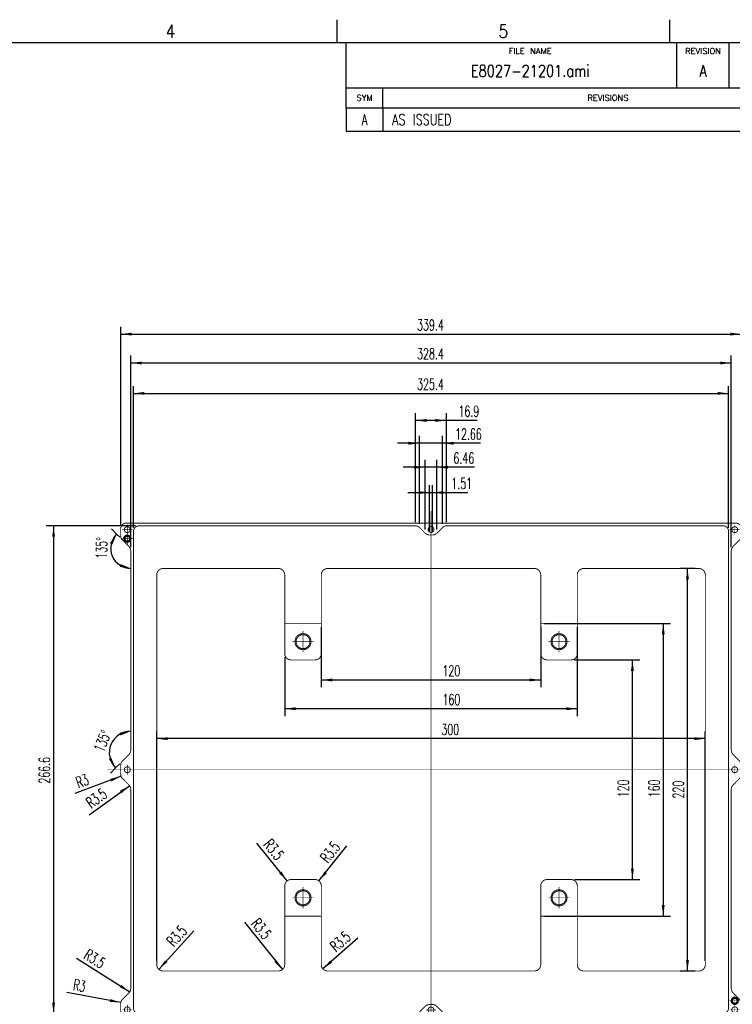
# Model space of a CAD drawing. Header units: millimetres. Extents: x -102 to 492, y -46 to 374.
# Tile 7 of 8: x 199 to 394, y 105 to 374. Entities that reach past the tile are written whole.
import ezdxf

# ---------------------------------------------------------------- set-up
doc = ezdxf.new("R2010")
doc.units = ezdxf.units.MM
doc.linetypes.add('DOT_CENTER', pattern=[14, 12, -1, 0, -1])
doc.layers.add('1', color=7, linetype='Continuous')
doc.styles.add('CONVERTER_11', font='txt.shx', dxfattribs={"width": 0.63})
doc.styles.add('CONVERTER_13', font='txt.shx', dxfattribs={"width": 0.9})
doc.styles.add('CONVERTER_14', font='txt.shx', dxfattribs={"width": 1.035})
doc.styles.add('CONVERTER_15', font='txt.shx', dxfattribs={"width": 0.675})
doc.styles.add('CONVERTER_16', font='txt.shx', dxfattribs={"width": 0.749})
doc.styles.add('CONVERTER_19', font='txt.shx', dxfattribs={"width": 0.81})
doc.dimstyles.new('ME10_DIM_21', dxfattribs={"dimtxt": 6, "dimasz": 6, "dimexe": 4, "dimexo": 2, "dimgap": 2, "dimtad": 1, "dimdsep": 46, "dimtxsty": 'CONVERTER_11', "dimsah": 1, "dimcen": 0.09, "dimclrd": 3, "dimclre": 3, "dimclrt": 3, "dimadec": 0, "dimazin": 0, "dimtfac": 1, "dimtdec": 4, "dimtix": 1, "dimtmove": 0, "dimatfit": 3, "dimfxl": 1, "dimtolj": 1, "dimtzin": 0, "dimarcsym": 0})
doc.dimstyles.new('ME10_DIM_24', dxfattribs={"dimtxt": 6, "dimasz": 6, "dimexe": 4, "dimexo": 2, "dimgap": 2, "dimtad": 1, "dimdsep": 46, "dimtxsty": 'CONVERTER_11', "dimsah": 1, "dimcen": 0.09, "dimclrd": 3, "dimclre": 3, "dimclrt": 3, "dimadec": 0, "dimazin": 0, "dimtfac": 1, "dimtdec": 4, "dimtix": 1, "dimtmove": 0, "dimatfit": 3, "dimfxl": 1, "dimtolj": 1, "dimtzin": 0, "dimarcsym": 0})
doc.dimstyles.new('ME10_DIM_25', dxfattribs={"dimtxt": 6, "dimasz": 6, "dimexe": 4, "dimexo": 2, "dimgap": 2, "dimtad": 1, "dimdsep": 46, "dimtxsty": 'CONVERTER_11', "dimsah": 1, "dimcen": 0.09, "dimclrd": 3, "dimclre": 3, "dimclrt": 3, "dimadec": 0, "dimazin": 0, "dimtfac": 1, "dimtdec": 4, "dimtix": 1, "dimtmove": 0, "dimatfit": 3, "dimfxl": 1, "dimtolj": 1, "dimtzin": 0, "dimarcsym": 0})
doc.dimstyles.new('ME10_DIM_26', dxfattribs={"dimtxt": 6, "dimasz": 6, "dimexe": 4, "dimexo": 2, "dimgap": 2, "dimtad": 1, "dimdsep": 46, "dimtxsty": 'CONVERTER_11', "dimsah": 1, "dimcen": 0.09, "dimclrd": 3, "dimclre": 3, "dimclrt": 3, "dimadec": 0, "dimazin": 0, "dimtfac": 1, "dimtdec": 4, "dimtix": 1, "dimtmove": 0, "dimatfit": 3, "dimfxl": 1, "dimtolj": 1, "dimtzin": 0, "dimarcsym": 0})
doc.dimstyles.new('ME10_DIM_27', dxfattribs={"dimtxt": 6, "dimasz": 6, "dimexe": 4, "dimexo": 2, "dimgap": 2, "dimtad": 1, "dimdsep": 46, "dimtxsty": 'CONVERTER_11', "dimsah": 1, "dimcen": 0.09, "dimclrd": 3, "dimclre": 3, "dimclrt": 3, "dimadec": 0, "dimazin": 0, "dimtfac": 1, "dimtdec": 4, "dimtix": 1, "dimtmove": 0, "dimatfit": 3, "dimfxl": 1, "dimtolj": 1, "dimtzin": 0, "dimarcsym": 0})
doc.dimstyles.new('ME10_DIM_28', dxfattribs={"dimtxt": 6, "dimasz": 6, "dimexe": 4, "dimexo": 2, "dimgap": 2, "dimtad": 1, "dimdsep": 46, "dimtxsty": 'CONVERTER_11', "dimsah": 1, "dimcen": 0.09, "dimclrd": 3, "dimclre": 3, "dimclrt": 3, "dimadec": 0, "dimazin": 0, "dimtfac": 1, "dimtdec": 4, "dimtix": 1, "dimtmove": 0, "dimatfit": 3, "dimfxl": 1, "dimtolj": 1, "dimtzin": 0, "dimarcsym": 0})
doc.dimstyles.new('ME10_DIM_29', dxfattribs={"dimtxt": 6, "dimasz": 6, "dimexe": 4, "dimexo": 2, "dimgap": 2, "dimtad": 1, "dimdsep": 46, "dimtxsty": 'CONVERTER_11', "dimsah": 1, "dimcen": 0.09, "dimclrd": 3, "dimclre": 3, "dimclrt": 3, "dimadec": 0, "dimazin": 0, "dimtfac": 1, "dimtdec": 4, "dimtix": 1, "dimtmove": 0, "dimatfit": 3, "dimfxl": 1, "dimtolj": 1, "dimtzin": 0, "dimarcsym": 0})
doc.dimstyles.new('ME10_DIM_36', dxfattribs={"dimtxt": 6, "dimasz": 6, "dimexe": 4, "dimexo": 2, "dimgap": 2, "dimtad": 1, "dimdsep": 46, "dimtxsty": 'CONVERTER_11', "dimsah": 1, "dimcen": 0.09, "dimclrd": 3, "dimclre": 3, "dimclrt": 3, "dimadec": 0, "dimazin": 0, "dimtfac": 1, "dimtdec": 4, "dimtix": 1, "dimtmove": 0, "dimatfit": 3, "dimfxl": 1, "dimtolj": 1, "dimtzin": 0, "dimarcsym": 0})
doc.dimstyles.new('ME10_DIM_37', dxfattribs={"dimtxt": 6, "dimasz": 6, "dimexe": 4, "dimexo": 2, "dimgap": 2, "dimtad": 1, "dimdsep": 46, "dimtxsty": 'CONVERTER_11', "dimsah": 1, "dimcen": 0.09, "dimclrd": 3, "dimclre": 3, "dimclrt": 3, "dimadec": 0, "dimazin": 0, "dimtfac": 1, "dimtdec": 4, "dimtix": 1, "dimtmove": 0, "dimatfit": 3, "dimfxl": 1, "dimtolj": 1, "dimtzin": 0, "dimarcsym": 0})
doc.dimstyles.new('ME10_DIM_38', dxfattribs={"dimtxt": 6, "dimasz": 6, "dimexe": 4, "dimexo": 2, "dimgap": 2, "dimtad": 1, "dimdsep": 46, "dimtxsty": 'CONVERTER_11', "dimsah": 1, "dimcen": 0.09, "dimclrd": 3, "dimclre": 3, "dimclrt": 3, "dimadec": 0, "dimazin": 0, "dimtfac": 1, "dimtdec": 4, "dimtix": 1, "dimtmove": 0, "dimatfit": 3, "dimfxl": 1, "dimtolj": 1, "dimtzin": 0, "dimarcsym": 0})
doc.dimstyles.new('ME10_DIM_39', dxfattribs={"dimtxt": 6, "dimasz": 6, "dimexe": 4, "dimexo": 2, "dimgap": 2, "dimtad": 1, "dimdsep": 46, "dimtxsty": 'CONVERTER_11', "dimsah": 1, "dimcen": 0.09, "dimclrd": 3, "dimclre": 3, "dimclrt": 3, "dimadec": 0, "dimazin": 0, "dimtfac": 1, "dimtdec": 4, "dimtix": 1, "dimtmove": 0, "dimatfit": 3, "dimfxl": 1, "dimtolj": 1, "dimtzin": 0, "dimarcsym": 0})
doc.dimstyles.new('ME10_DIM_40', dxfattribs={"dimtxt": 6, "dimasz": 6, "dimexe": 4, "dimexo": 2, "dimgap": 2, "dimtad": 1, "dimdsep": 46, "dimtxsty": 'CONVERTER_11', "dimsah": 1, "dimcen": 0.09, "dimclrd": 3, "dimclre": 3, "dimclrt": 3, "dimadec": 0, "dimazin": 0, "dimtfac": 1, "dimtdec": 4, "dimtix": 1, "dimtmove": 0, "dimatfit": 3, "dimfxl": 1, "dimtolj": 1, "dimtzin": 0, "dimarcsym": 0})
doc.dimstyles.new('ME10_DIM_41', dxfattribs={"dimtxt": 6, "dimasz": 6, "dimexe": 4, "dimexo": 2, "dimgap": 2, "dimtad": 1, "dimdsep": 46, "dimtxsty": 'CONVERTER_11', "dimsah": 1, "dimcen": 0.09, "dimclrd": 3, "dimclre": 3, "dimclrt": 3, "dimadec": 0, "dimazin": 0, "dimtfac": 1, "dimtdec": 4, "dimtix": 1, "dimtmove": 0, "dimatfit": 3, "dimfxl": 1, "dimtolj": 1, "dimtzin": 0, "dimarcsym": 0})
doc.dimstyles.new('ME10_DIM_42', dxfattribs={"dimtxt": 6, "dimasz": 6, "dimexe": 4, "dimexo": 2, "dimgap": 2, "dimtad": 1, "dimdsep": 46, "dimtxsty": 'CONVERTER_11', "dimsah": 1, "dimcen": 0.09, "dimclrd": 3, "dimclre": 3, "dimclrt": 3, "dimadec": 0, "dimazin": 0, "dimtfac": 1, "dimtdec": 4, "dimtix": 1, "dimtmove": 0, "dimatfit": 3, "dimfxl": 1, "dimtolj": 1, "dimtzin": 0, "dimarcsym": 0})
doc.dimstyles.new('ME10_DIM_43', dxfattribs={"dimtxt": 6, "dimasz": 6, "dimexe": 4, "dimexo": 2, "dimgap": 2, "dimtad": 1, "dimdsep": 46, "dimtxsty": 'CONVERTER_11', "dimsah": 1, "dimcen": 0.09, "dimclrd": 3, "dimclre": 3, "dimclrt": 3, "dimadec": 0, "dimazin": 0, "dimtfac": 1, "dimtdec": 4, "dimtix": 1, "dimtmove": 0, "dimatfit": 3, "dimfxl": 1, "dimtolj": 1, "dimtzin": 0, "dimarcsym": 0})
doc.dimstyles.new('ME10_DIM_44', dxfattribs={"dimtxt": 6, "dimasz": 6, "dimexe": 4, "dimexo": 2, "dimgap": 2, "dimtad": 1, "dimdsep": 46, "dimtxsty": 'CONVERTER_11', "dimsah": 1, "dimcen": 0.09, "dimclrd": 3, "dimclre": 3, "dimclrt": 3, "dimadec": 0, "dimazin": 0, "dimtfac": 1, "dimtdec": 4, "dimtix": 1, "dimtmove": 0, "dimatfit": 3, "dimfxl": 1, "dimtolj": 1, "dimtzin": 0, "dimarcsym": 0})

# ---------------------------------------------------------------- blocks, each defined once
blk = doc.blocks.new('E8027-21201_Stiffener_Inlay__3', base_point=(453.45, 203.75))
at = {"color": 7, "linetype": 'Continuous', "const_width": 0.5}
for points in [[(456.7, 473.6, 0.414214), (453.7, 470.6, 0.414214)], [(793.1, 470.6, 0.414214), (790.1, 473.6, 0.414214)], [(463.7, 472.1, 0.414214), (460.7, 469.1, 0.414214)], [(617.07, 471.22, 0.198912), (614.95, 472.1, 0.198912)], [(620.17, 468.13, 0.198912), (622.64, 467.1, 0.198912)], [(624.16, 467.1, 0.198912), (626.63, 468.13, 0.198912)], [(631.85, 472.1, 0.198912), (629.73, 471.22, 0.198912)], [(786.1, 469.1, 0.414214), (783.1, 472.1, 0.414214)], [(453.7, 466.55, 0.198912), (454.58, 464.43, 0.198912)], [(792.22, 464.43, 0.198912), (793.1, 466.55, 0.198912)], [(459.2, 458.36, 0.198912), (458.17, 460.83, 0.198912)], [(788.63, 460.83, 0.198912), (787.6, 458.36, 0.198912)], [(476.9, 448.8, 0.414214), (473.4, 445.3, 0.414214)], [(543.4, 445.3, 0.414214), (539.9, 448.8, 0.414214)], [(566.9, 448.8, 0.414214), (563.4, 445.3, 0.414214)], [(683.4, 445.3, 0.414214), (679.9, 448.8, 0.414214)], [(706.9, 448.8, 0.414214), (703.4, 445.3, 0.414214)], [(773.4, 445.3, 0.414214), (769.9, 448.8, 0.414214)], [(543.4, 402.3, 0.414214), (546.9, 398.8, 0.414214)], [(559.9, 398.8, 0.414214), (563.4, 402.3, 0.414214)], [(683.4, 402.3, 0.414214), (686.9, 398.8, 0.414214)], [(699.9, 398.8, 0.414214), (703.4, 402.3, 0.414214)], [(458.17, 347.07, 0.198912), (459.2, 349.54, 0.198912)], [(787.6, 349.54, 0.198912), (788.63, 347.07, 0.198912)], [(454.58, 343.47, 0.198912), (453.7, 341.35, 0.198912)], [(793.1, 341.35, 0.198912), (792.22, 343.47, 0.198912)], [(453.7, 336.25, 0.198912), (454.58, 334.13, 0.198912)], [(792.22, 334.13, 0.198912), (793.1, 336.25, 0.198912)], [(459.2, 328.06, 0.198912), (458.17, 330.53, 0.198912)], [(788.63, 330.53, 0.198912), (787.6, 328.06, 0.198912)], [(546.9, 278.8, 0.414214), (543.4, 275.3, 0.414214)], [(563.4, 275.3, 0.414214), (559.9, 278.8, 0.414214)], [(686.9, 278.8, 0.414214), (683.4, 275.3, 0.414214)], [(703.4, 275.3, 0.414214), (699.9, 278.8, 0.414214)], [(473.4, 232.3, 0.414214), (476.9, 228.8, 0.414214)], [(539.9, 228.8, 0.414214), (543.4, 232.3, 0.414214)], [(563.4, 232.3, 0.414214), (566.9, 228.8, 0.414214)], [(679.9, 228.8, 0.414214), (683.4, 232.3, 0.414214)], [(703.4, 232.3, 0.414214), (706.9, 228.8, 0.414214)], [(769.9, 228.8, 0.414214), (773.4, 232.3, 0.414214)], [(458.17, 216.77, 0.198912), (459.2, 219.24, 0.198912)], [(787.6, 219.24, 0.198912), (788.63, 216.77, 0.198912)], [(454.58, 213.17, 0.198912), (453.7, 211.05, 0.198912)], [(622.64, 210.5, 0.198912), (620.17, 209.47, 0.198912)], [(626.63, 209.47, 0.198912), (624.16, 210.5, 0.198912)], [(793.1, 211.05, 0.198912), (792.22, 213.17, 0.198912)], [(453.7, 207, 0.414214), (456.7, 204, 0.414214)], [(460.7, 208.5, 0.414214), (463.7, 205.5, 0.414214)], [(614.95, 205.5, 0.198912), (617.07, 206.38, 0.198912)], [(629.73, 206.38, 0.198912), (631.85, 205.5, 0.198912)], [(783.1, 205.5, 0.414214), (786.1, 208.5, 0.414214)], [(790.1, 204, 0.414214), (793.1, 207, 0.414214)]]:
    blk.add_lwpolyline(points, format="xyb", dxfattribs=at)
for points in [[(790.1, 473.6), (456.7, 473.6)], [(453.7, 470.6), (453.7, 466.55)], [(460.7, 469.1), (460.7, 208.5)], [(463.7, 472.1), (614.95, 472.1)], [(617.07, 471.22), (620.17, 468.13)], [(629.73, 471.22), (626.63, 468.13)], [(631.85, 472.1), (783.1, 472.1)], [(786.1, 208.5), (786.1, 469.1)], [(793.1, 470.6), (793.1, 466.55)], [(458.17, 460.83), (454.58, 464.43)], [(622.64, 467.1), (624.16, 467.1)], [(788.63, 460.83), (792.22, 464.43)], [(459.2, 349.54), (459.2, 458.36)], [(787.6, 349.54), (787.6, 458.36)], [(539.9, 448.8), (476.9, 448.8)], [(679.9, 448.8), (566.9, 448.8)], [(769.9, 448.8), (706.9, 448.8)], [(473.4, 445.3), (473.4, 232.3)], [(543.4, 445.3), (543.4, 418.8)], [(563.4, 445.3), (563.4, 418.8)], [(683.4, 445.3), (683.4, 418.8)], [(703.4, 445.3), (703.4, 418.8)], [(773.4, 445.3), (773.4, 232.3)], [(543.4, 402.3), (543.4, 418.8)], [(543.4, 418.8), (563.4, 418.8)], [(563.4, 418.8), (563.4, 402.3)], [(683.4, 402.3), (683.4, 418.8)], [(683.4, 418.8), (703.4, 418.8)], [(703.4, 418.8), (703.4, 402.3)], [(559.9, 398.8), (546.9, 398.8)], [(699.9, 398.8), (686.9, 398.8)], [(458.17, 347.07), (454.58, 343.47)], [(788.63, 347.07), (792.22, 343.47)], [(453.7, 336.25), (453.7, 341.35)], [(793.1, 336.25), (793.1, 341.35)], [(458.17, 330.53), (454.58, 334.13)], [(788.63, 330.53), (792.22, 334.13)], [(459.2, 328.06), (459.2, 219.24)], [(787.6, 328.06), (787.6, 219.24)], [(543.4, 258.8), (543.4, 275.3)], [(546.9, 278.8), (559.9, 278.8)], [(563.4, 275.3), (563.4, 258.8)], [(683.4, 258.8), (683.4, 275.3)], [(686.9, 278.8), (699.9, 278.8)], [(703.4, 275.3), (703.4, 258.8)], [(543.4, 258.8), (543.4, 232.3)], [(563.4, 258.8), (543.4, 258.8)], [(563.4, 258.8), (563.4, 232.3)], [(703.4, 258.8), (683.4, 258.8)], [(683.4, 258.8), (683.4, 232.3)], [(703.4, 258.8), (703.4, 232.3)], [(539.9, 228.8), (476.9, 228.8)], [(679.9, 228.8), (566.9, 228.8)], [(769.9, 228.8), (706.9, 228.8)], [(458.17, 216.77), (454.58, 213.17)], [(788.63, 216.77), (792.22, 213.17)], [(453.7, 207), (453.7, 211.05)], [(624.16, 210.5), (622.64, 210.5)], [(793.1, 207), (793.1, 211.05)], [(614.95, 205.5), (463.7, 205.5)], [(617.07, 206.38), (620.17, 209.47)], [(629.73, 206.38), (626.63, 209.47)], [(783.1, 205.5), (631.85, 205.5)], [(790.1, 204), (456.7, 204)]]:
    blk.add_lwpolyline(points, dxfattribs=at)
for points in [[(455.7, 470, 1), (458.9, 470, 1)], [(621.8, 470.1, 1), (625, 470.1, 1)], [(787.9, 470, 1), (791.1, 470, 1)], [(455.3, 465.1, 1), (459.3, 465.1, 1)], [(455.8, 465.1, 1), (458.8, 465.1, 1)], [(456.05, 465.1, 1), (458.55, 465.1, 1)], [(549, 408.8, 1), (557.8, 408.8, 1)], [(549.6, 408.8, 1), (557.2, 408.8, 1)], [(689, 408.8, 1), (697.8, 408.8, 1)], [(689.6, 408.8, 1), (697.2, 408.8, 1)], [(455.7, 338.8, 1), (458.9, 338.8, 1)], [(787.9, 338.8, 1), (791.1, 338.8, 1)], [(549, 268.8, 1), (557.8, 268.8, 1)], [(549.6, 268.8, 1), (557.2, 268.8, 1)], [(689, 268.8, 1), (697.8, 268.8, 1)], [(689.6, 268.8, 1), (697.2, 268.8, 1)], [(787.5, 212.5, 1), (791.5, 212.5, 1)], [(788, 212.5, 1), (791, 212.5, 1)], [(788.25, 212.5, 1), (790.75, 212.5, 1)], [(455.7, 207.6, 1), (458.9, 207.6, 1)], [(621.8, 207.5, 1), (625, 207.5, 1)], [(787.9, 207.6, 1), (791.1, 207.6, 1)]]:
    blk.add_lwpolyline(points, format="xyb", close=True, dxfattribs=at)
at = {"layer": '1', "color": 1, "linetype": 'DOT_CENTER', "const_width": 0.25}
for points in [[(623.4, 480.25), (623.4, 194.06)], [(460.06, 470), (454.54, 470)], [(457.3, 472.76), (457.3, 467.24)], [(457.3, 468.3), (457.3, 461.9)], [(792.26, 470), (786.74, 470)], [(789.5, 472.76), (789.5, 467.24)], [(460.5, 465.1), (454.1, 465.1)], [(553.4, 414.64), (553.4, 402.96)], [(693.4, 414.64), (693.4, 402.96)], [(559.24, 408.8), (547.56, 408.8)], [(699.24, 408.8), (687.56, 408.8)], [(457.3, 341.56), (457.3, 336.04)], [(789.5, 341.56), (789.5, 336.04)], [(801.94, 338.8), (446.35, 338.8)], [(460.06, 338.8), (454.54, 338.8)], [(792.26, 338.8), (786.74, 338.8)], [(553.4, 274.64), (553.4, 262.96)], [(693.4, 274.64), (693.4, 262.96)], [(559.24, 268.8), (547.56, 268.8)], [(699.24, 268.8), (687.56, 268.8)], [(789.5, 215.7), (789.5, 209.3)], [(457.3, 210.36), (457.3, 204.84)], [(623.4, 210.26), (623.4, 204.74)], [(792.7, 212.5), (786.3, 212.5)], [(789.5, 210.36), (789.5, 204.84)], [(460.06, 207.6), (454.54, 207.6)], [(626.16, 207.5), (620.64, 207.5)], [(792.26, 207.6), (786.74, 207.6)]]:
    blk.add_lwpolyline(points, dxfattribs=at)
blk = doc.blocks.new('*D35')
at = {"layer": '1', "color": 3, "linetype": 'Continuous'}
for p, q in [((461.7, 472.1), (412.99, 472.1)), ((416.99, 472.1), (416.99, 205.5)), ((461.7, 205.5), (412.99, 205.5))]:
    blk.add_line(p, q, dxfattribs=at)
at = {"layer": '1', "color": 3}
for points in [[(417.78, 466.1), (416.2, 466.1), (416.99, 472.1)], [(416.2, 211.5), (417.78, 211.5), (416.99, 205.5)]]:
    blk.add_solid(points, dxfattribs=at)
at = {"layer": '1', "color": 3, "insert": (414.99, 331.19), "char_height": 6, "attachment_point": 7, "rotation": 90, "line_spacing_factor": 0.60024, "style": 'CONVERTER_11'}
blk.add_mtext('266.6', dxfattribs=at)
blk = doc.blocks.new('*D38')
at = {"layer": '1', "color": 3, "linetype": 'Continuous'}
for p, q in [((703.4, 416.8), (703.4, 368.13)), ((543.4, 400.3), (543.4, 368.13)), ((703.4, 372.13), (543.4, 372.13))]:
    blk.add_line(p, q, dxfattribs=at)
at = {"layer": '1', "color": 3}
for points in [[(549.4, 372.92), (549.4, 371.34), (543.4, 372.13)], [(697.4, 371.34), (697.4, 372.92), (703.4, 372.13)]]:
    blk.add_solid(points, dxfattribs=at)
at = {"layer": '1', "color": 3, "insert": (629.68, 374.13), "char_height": 6, "attachment_point": 7, "rotation": 0.0001, "line_spacing_factor": 0.60024, "style": 'CONVERTER_11'}
blk.add_mtext('160', dxfattribs=at)
blk = doc.blocks.new('*D39')
at = {"layer": '1', "color": 3, "linetype": 'Continuous'}
for p, q in [((685.4, 418.8), (754.39, 418.8)), ((750.39, 418.8), (750.39, 258.8)), ((685.4, 258.8), (754.39, 258.8))]:
    blk.add_line(p, q, dxfattribs=at)
at = {"layer": '1', "color": 3}
for points in [[(751.18, 412.8), (749.6, 412.8), (750.39, 418.8)], [(749.6, 264.8), (751.18, 264.8), (750.39, 258.8)]]:
    blk.add_solid(points, dxfattribs=at)
at = {"layer": '1', "color": 3, "insert": (748.39, 323.72), "char_height": 6, "attachment_point": 7, "rotation": 90, "line_spacing_factor": 0.60024, "style": 'CONVERTER_11'}
blk.add_mtext('160', dxfattribs=at)
blk = doc.blocks.new('*D40')
at = {"layer": '1', "color": 3, "linetype": 'Continuous'}
for p, q in [((473.4, 234.3), (473.4, 359.79)), ((773.4, 355.79), (473.4, 355.79)), ((773.4, 234.3), (773.4, 359.79))]:
    blk.add_line(p, q, dxfattribs=at)
at = {"layer": '1', "color": 3}
for points in [[(479.4, 356.58), (479.4, 355), (473.4, 355.79)], [(767.4, 355), (767.4, 356.58), (773.4, 355.79)]]:
    blk.add_solid(points, dxfattribs=at)
at = {"layer": '1', "color": 3, "insert": (629.05, 357.79), "char_height": 6, "attachment_point": 7, "rotation": 0.0001, "line_spacing_factor": 0.60024, "style": 'CONVERTER_11'}
blk.add_mtext('300', dxfattribs=at)
blk = doc.blocks.new('*D41')
at = {"layer": '1', "color": 3, "linetype": 'Continuous'}
for p, q in [((563.4, 416.8), (563.4, 383.86)), ((683.4, 416.8), (683.4, 383.86)), ((563.4, 387.86), (683.4, 387.86))]:
    blk.add_line(p, q, dxfattribs=at)
at = {"layer": '1', "color": 3}
for points in [[(569.4, 388.65), (569.4, 387.07), (563.4, 387.86)], [(677.4, 387.07), (677.4, 388.65), (683.4, 387.86)]]:
    blk.add_solid(points, dxfattribs=at)
at = {"layer": '1', "color": 3, "insert": (629.68, 389.86), "char_height": 6, "attachment_point": 7, "rotation": 0.0001, "line_spacing_factor": 0.60024, "style": 'CONVERTER_11'}
blk.add_mtext('120', dxfattribs=at)
blk = doc.blocks.new('*D42')
at = {"layer": '1', "color": 3, "linetype": 'Continuous'}
for p, q in [((701.9, 398.8), (737.54, 398.8)), ((733.54, 278.8), (733.54, 398.8)), ((701.9, 278.8), (737.54, 278.8))]:
    blk.add_line(p, q, dxfattribs=at)
at = {"layer": '1', "color": 3}
for points in [[(734.33, 392.8), (732.75, 392.8), (733.54, 398.8)], [(732.75, 284.8), (734.33, 284.8), (733.54, 278.8)]]:
    blk.add_solid(points, dxfattribs=at)
at = {"layer": '1', "color": 3, "insert": (731.54, 323.72), "char_height": 6, "attachment_point": 7, "rotation": 90, "line_spacing_factor": 0.60024, "style": 'CONVERTER_11'}
blk.add_mtext('120', dxfattribs=at)
blk = doc.blocks.new('*D43')
at = {"layer": '1', "color": 3, "linetype": 'Continuous'}
for p, q in [((767.9, 448.8), (759.65, 448.8)), ((763.65, 228.8), (763.65, 448.8)), ((767.9, 228.8), (759.65, 228.8))]:
    blk.add_line(p, q, dxfattribs=at)
at = {"layer": '1', "color": 3}
for points in [[(764.44, 442.8), (762.86, 442.8), (763.65, 448.8)], [(762.86, 234.8), (764.44, 234.8), (763.65, 228.8)]]:
    blk.add_solid(points, dxfattribs=at)
at = {"layer": '1', "color": 3, "insert": (761.65, 323.09), "char_height": 6, "attachment_point": 7, "rotation": 90, "line_spacing_factor": 0.60024, "style": 'CONVERTER_11'}
blk.add_mtext('220', dxfattribs=at)
blk = doc.blocks.new('*D50')
at = {"layer": '1', "color": 3, "linetype": 'Continuous'}
for p, q in [((610.64, 490.27), (622.64, 490.27)), ((622.64, 469.1), (622.64, 494.27)), ((622.64, 490.27), (624.16, 490.27)), ((624.16, 469.1), (624.16, 494.27)), ((624.16, 490.27), (643.47, 490.27))]:
    blk.add_line(p, q, dxfattribs=at)
at = {"layer": '1', "color": 3}
for points in [[(616.64, 489.48), (616.64, 491.06), (622.64, 490.27)], [(630.16, 491.06), (630.16, 489.48), (624.16, 490.27)]]:
    blk.add_solid(points, dxfattribs=at)
at = {"layer": '1', "color": 3, "insert": (634.54, 492.27), "char_height": 6, "attachment_point": 7, "rotation": 0.0001, "line_spacing_factor": 0.60024, "style": 'CONVERTER_11'}
blk.add_mtext('1.51', dxfattribs=at)
blk = doc.blocks.new('*D51')
at = {"layer": '1', "color": 3, "linetype": 'Continuous'}
for p, q in [((614.95, 474.1), (614.95, 533.7)), ((631.85, 474.1), (631.85, 533.7)), ((631.85, 529.7), (614.95, 529.7)), ((648.64, 529.7), (631.85, 529.7))]:
    blk.add_line(p, q, dxfattribs=at)
at = {"layer": '1', "color": 3}
for points in [[(620.95, 530.49), (620.95, 528.91), (614.95, 529.7)], [(625.85, 528.91), (625.85, 530.49), (631.85, 529.7)]]:
    blk.add_solid(points, dxfattribs=at)
at = {"layer": '1', "color": 3, "insert": (638.46, 531.7), "char_height": 6, "attachment_point": 7, "rotation": 0.0001, "line_spacing_factor": 0.60024, "style": 'CONVERTER_11'}
blk.add_mtext('16.9', dxfattribs=at)
blk = doc.blocks.new('*D52')
at = {"layer": '1', "color": 3, "linetype": 'Continuous'}
for p, q in [((460.7, 471.1), (460.7, 548.49)), ((460.7, 544.49), (786.1, 544.49)), ((786.1, 471.1), (786.1, 548.49))]:
    blk.add_line(p, q, dxfattribs=at)
at = {"layer": '1', "color": 3}
for points in [[(466.7, 545.28), (466.7, 543.7), (460.7, 544.49)], [(780.1, 543.7), (780.1, 545.28), (786.1, 544.49)]]:
    blk.add_solid(points, dxfattribs=at)
at = {"layer": '1', "color": 3, "insert": (615.79, 546.49), "char_height": 6, "attachment_point": 7, "rotation": 0.0001, "line_spacing_factor": 0.60024, "style": 'CONVERTER_11'}
blk.add_mtext('325.4', dxfattribs=at)
blk = doc.blocks.new('*D53')
at = {"layer": '1', "color": 3, "linetype": 'Continuous'}
for p, q in [((453.7, 472.6), (453.7, 580.88)), ((453.7, 576.88), (793.1, 576.88)), ((793.1, 472.6), (793.1, 580.88))]:
    blk.add_line(p, q, dxfattribs=at)
at = {"layer": '1', "color": 3}
for points in [[(459.7, 577.67), (459.7, 576.09), (453.7, 576.88)], [(787.1, 576.09), (787.1, 577.67), (793.1, 576.88)]]:
    blk.add_solid(points, dxfattribs=at)
at = {"layer": '1', "color": 3, "insert": (615.79, 578.88), "char_height": 6, "attachment_point": 7, "rotation": 0.0001, "line_spacing_factor": 0.60024, "style": 'CONVERTER_11'}
blk.add_mtext('339.4', dxfattribs=at)
blk = doc.blocks.new('*D54')
at = {"layer": '1', "color": 3, "linetype": 'Continuous'}
for p, q in [((459.2, 460.36), (459.2, 565.11)), ((787.6, 460.36), (787.6, 565.11)), ((459.2, 561.11), (787.6, 561.11))]:
    blk.add_line(p, q, dxfattribs=at)
at = {"layer": '1', "color": 3}
for points in [[(465.2, 561.9), (465.2, 560.32), (459.2, 561.11)], [(781.6, 560.32), (781.6, 561.9), (787.6, 561.11)]]:
    blk.add_solid(points, dxfattribs=at)
at = {"layer": '1', "color": 3, "insert": (615.79, 563.11), "char_height": 6, "attachment_point": 7, "rotation": 0.0001, "line_spacing_factor": 0.60024, "style": 'CONVERTER_11'}
blk.add_mtext('328.4', dxfattribs=at)
blk = doc.blocks.new('*D55')
at = {"layer": '1', "color": 3, "linetype": 'Continuous'}
for p, q in [((620.17, 470.13), (620.17, 508.12)), ((626.63, 470.13), (626.63, 508.12)), ((620.17, 504.12), (608.17, 504.12)), ((626.63, 504.12), (620.17, 504.12)), ((647.13, 504.12), (626.63, 504.12))]:
    blk.add_line(p, q, dxfattribs=at)
at = {"layer": '1', "color": 3}
for points in [[(614.17, 503.33), (614.17, 504.91), (620.17, 504.12)], [(632.63, 504.91), (632.63, 503.33), (626.63, 504.12)]]:
    blk.add_solid(points, dxfattribs=at)
at = {"layer": '1', "color": 3, "insert": (635.68, 506.12), "char_height": 6, "attachment_point": 7, "rotation": 0.0001, "line_spacing_factor": 0.60024, "style": 'CONVERTER_11'}
blk.add_mtext('6.46', dxfattribs=at)
blk = doc.blocks.new('*D56')
at = {"layer": '1', "color": 3, "linetype": 'Continuous'}
for p, q in [((617.07, 517.25), (605.07, 517.25)), ((617.07, 473.22), (617.07, 521.25)), ((629.73, 517.25), (617.07, 517.25)), ((629.73, 473.22), (629.73, 521.25)), ((650.53, 517.25), (629.73, 517.25))]:
    blk.add_line(p, q, dxfattribs=at)
at = {"layer": '1', "color": 3}
for points in [[(611.07, 516.46), (611.07, 518.04), (617.07, 517.25)], [(635.73, 518.04), (635.73, 516.46), (629.73, 517.25)]]:
    blk.add_solid(points, dxfattribs=at)
at = {"layer": '1', "color": 3, "insert": (636.57, 519.25), "char_height": 6, "attachment_point": 7, "rotation": 0.0001, "line_spacing_factor": 0.60024, "style": 'CONVERTER_11'}
blk.add_mtext('12.66', dxfattribs=at)
blk = doc.blocks.new('*D57')
at = {"layer": '1', "color": 3, "linetype": 'Continuous'}
blk.add_line((583.41, 246.7), (564.26, 230), dxfattribs=at)
at = {"layer": '1', "color": 3}
blk.add_solid([(568.27, 234.54), (569.3, 233.35), (564.26, 230)], dxfattribs=at)
at = {"layer": '1', "color": 3, "insert": (568.9, 236.7), "char_height": 6, "attachment_point": 7, "rotation": 41.0893, "line_spacing_factor": 0.60024, "style": 'CONVERTER_11'}
blk.add_mtext('\\C3; R\\C3;3.5', dxfattribs=at)
blk = doc.blocks.new('*D58')
at = {"layer": '1', "color": 3, "linetype": 'Continuous'}
blk.add_line((562.08, 278.04), (577.36, 297.2), dxfattribs=at)
at = {"layer": '1', "color": 3}
blk.add_solid([(565.2, 283.22), (566.44, 282.24), (562.08, 278.04)], dxfattribs=at)
at = {"layer": '1', "color": 3, "insert": (564.88, 284.76), "char_height": 6, "attachment_point": 7, "rotation": 51.4336, "line_spacing_factor": 0.60024, "style": 'CONVERTER_11'}
blk.add_mtext('\\C3; R\\C3;3.5', dxfattribs=at)
blk = doc.blocks.new('*D59')
at = {"layer": '1', "color": 3, "linetype": 'Continuous'}
blk.add_line((544.71, 278.03), (528.14, 298.73), dxfattribs=at)
at = {"layer": '1', "color": 3}
blk.add_solid([(540.35, 282.22), (541.58, 283.21), (544.71, 278.03)], dxfattribs=at)
at = {"layer": '1', "color": 3, "insert": (529.37, 300.4), "char_height": 6, "attachment_point": 7, "rotation": 308.6762, "line_spacing_factor": 0.60024, "style": 'CONVERTER_11'}
blk.add_mtext('\\C3; R\\C3;3.5', dxfattribs=at)
blk = doc.blocks.new('*D60')
at = {"layer": '1', "color": 3, "linetype": 'Continuous'}
blk.add_line((521.34, 255.47), (542.09, 229.57), dxfattribs=at)
at = {"layer": '1', "color": 3}
blk.add_solid([(537.72, 233.76), (538.95, 234.75), (542.09, 229.57)], dxfattribs=at)
at = {"layer": '1', "color": 3, "insert": (522.57, 257.14), "char_height": 6, "attachment_point": 7, "rotation": 308.6963, "line_spacing_factor": 0.60024, "style": 'CONVERTER_11'}
blk.add_mtext('\\C3; R\\C3;3.5', dxfattribs=at)
blk = doc.blocks.new('*D61')
at = {"layer": '1', "color": 3, "linetype": 'Continuous'}
blk.add_line((493.72, 250.8), (474.54, 229.71), dxfattribs=at)
at = {"layer": '1', "color": 3}
blk.add_solid([(478, 234.68), (479.17, 233.62), (474.54, 229.71)], dxfattribs=at)
at = {"layer": '1', "color": 3, "insert": (480.47, 239.19), "char_height": 6, "attachment_point": 7, "rotation": 47.7084, "line_spacing_factor": 0.60024, "style": 'CONVERTER_11'}
blk.add_mtext('\\C3; R\\C3;3.5', dxfattribs=at)
blk = doc.blocks.new('*D66')
at = {"layer": '1', "color": 3, "linetype": 'Continuous'}
blk.add_line((453.75, 211.59), (424.2, 217.04), dxfattribs=at)
at = {"layer": '1', "color": 3}
blk.add_solid([(447.71, 211.9), (447.99, 213.46), (453.75, 211.59)], dxfattribs=at)
at = {"layer": '1', "color": 3, "insert": (424.03, 219.1), "char_height": 6, "attachment_point": 7, "rotation": 349.5654, "line_spacing_factor": 0.60024, "style": 'CONVERTER_11'}
blk.add_mtext('\\C3; R\\C3;3', dxfattribs=at)
blk = doc.blocks.new('*D67')
at = {"layer": '1', "color": 3, "linetype": 'Continuous'}
blk.add_line((429.57, 235.87), (458.65, 217.36), dxfattribs=at)
at = {"layer": '1', "color": 3}
blk.add_solid([(453.17, 219.92), (454.01, 221.25), (458.65, 217.36)], dxfattribs=at)
at = {"layer": '1', "color": 3, "insert": (430.19, 237.85), "char_height": 6, "attachment_point": 7, "rotation": 327.5347, "line_spacing_factor": 0.60024, "style": 'CONVERTER_11'}
blk.add_mtext('\\C3; R\\C3;3.5', dxfattribs=at)
blk = doc.blocks.new('*D68')
at = {"layer": '1', "color": 3, "linetype": 'Continuous'}
blk.add_line((436.37, 314.23), (458.55, 330.09), dxfattribs=at)
at = {"layer": '1', "color": 3}
blk.add_solid([(454.13, 325.96), (453.21, 327.24), (458.55, 330.09)], dxfattribs=at)
at = {"layer": '1', "color": 3, "insert": (434.77, 315.54), "char_height": 6, "attachment_point": 7, "rotation": 35.5873, "line_spacing_factor": 0.60024, "style": 'CONVERTER_11'}
blk.add_mtext('\\C3; R\\C3;3.5', dxfattribs=at)
blk = doc.blocks.new('*D69')
at = {"layer": '1', "color": 3, "linetype": 'Continuous'}
blk.add_line((453.89, 335.2), (428.69, 325.8), dxfattribs=at)
at = {"layer": '1', "color": 3}
blk.add_solid([(448.54, 332.36), (447.99, 333.84), (453.89, 335.2)], dxfattribs=at)
at = {"layer": '1', "color": 3, "insert": (427.49, 327.48), "char_height": 6, "attachment_point": 7, "rotation": 20.4664, "line_spacing_factor": 0.60024, "style": 'CONVERTER_11'}
blk.add_mtext('\\C3; R\\C3;3', dxfattribs=at)
blk = doc.blocks.new('*D70')
at = {"layer": '1', "color": 3, "linetype": 'Continuous'}
for p, q in [((451.46, 467.55), (448.63, 470.38)), ((453.16, 465.84), (451.46, 467.55))]:
    blk.add_line(p, q, dxfattribs=at)
blk.add_arc((459.2, 459.81), 10.95, 135, 270, dxfattribs=at)
at = {"layer": '1', "color": 3}
for points in [[(449.21, 461.93), (447.83, 462.71), (451.46, 467.55)], [(453.21, 449.72), (453.64, 451.24), (459.2, 448.86)]]:
    blk.add_solid(points, dxfattribs=at)
at = {"layer": '1', "color": 3, "insert": (446.16, 454.14), "char_height": 6, "attachment_point": 7, "rotation": 89.081, "line_spacing_factor": 0.60024, "style": 'CONVERTER_11'}
blk.add_mtext('135{\\Fgdt;~}', dxfattribs=at)
blk = doc.blocks.new('*D71')
at = {"layer": '1', "color": 3, "linetype": 'Continuous'}
for p, q in [((450.89, 339.79), (448.06, 336.96)), ((453.16, 342.06), (450.89, 339.79))]:
    blk.add_line(p, q, dxfattribs=at)
blk.add_arc((459.2, 348.09), 11.75, 90, 225, dxfattribs=at)
at = {"layer": '1', "color": 3}
for points in [[(453.59, 357.56), (453.2, 359.09), (459.2, 359.84)], [(447.18, 344.56), (448.54, 345.36), (450.89, 339.79)]]:
    blk.add_solid(points, dxfattribs=at)
at = {"layer": '1', "color": 3, "insert": (444.25, 347.92), "char_height": 6, "attachment_point": 7, "rotation": 67.5, "line_spacing_factor": 0.60024, "style": 'CONVERTER_11'}
blk.add_mtext('135{\\Fgdt;~}', dxfattribs=at)
blk = doc.blocks.new('Revision_Block', base_point=(288.51, 355.78))
at = {"color": 4, "linetype": 'Continuous'}
for p, q in [((288.51, 350.22), (288.51, 355.78)), ((298.56, 350.22), (298.56, 355.78)), ((421.61, 350.22), (421.61, 355.78)), ((457.12, 350.22), (457.12, 355.78)), ((485.6, 350.22), (288.51, 350.22)), ((288.51, 350.22), (288.51, 343.92)), ((298.56, 350.22), (298.56, 343.92)), ((421.61, 350.22), (421.61, 343.92)), ((457.12, 350.22), (457.12, 343.92)), ((288.51, 343.92), (485.6, 343.92))]:
    blk.add_line(p, q, dxfattribs=at)
at = {"color": 4, "char_height": 1.6, "attachment_point": 5, "line_spacing_factor": 1.12545, "style": 'CONVERTER_14'}
for s, insert in [('SYM', (293.54, 353)), ('REVISIONS', (360.09, 353)), ('REVISED BY', (439.37, 353)), ('DATE', (471.36, 353))]:
    blk.add_mtext(s, dxfattribs=dict(at, insert=insert))
at = {"color": 3, "char_height": 3, "line_spacing_factor": 1.020408}
for s, insert, attachment_point, style in [('A', (293.54, 348.54), 2, 'CONVERTER_15'), ('AS ISSUED', (301.06, 348.54), 1, 'CONVERTER_16'), ('Matthias Feyerabend', (439.37, 348.54), 2, 'CONVERTER_15'), ('2018-10-04', (471.36, 348.54), 2, 'CONVERTER_15')]:
    blk.add_mtext(s, dxfattribs=dict(at, insert=insert, attachment_point=attachment_point, style=style))
blk = doc.blocks.new('Drawing_Grid_Zones', base_point=(-95.7, -39.29))
at = {"layer": '1', "color": 4, "linetype": 'Continuous'}
for p, q in [((285.96, 374.36), (285.96, 368.01)), ((376.98, 368.01), (376.98, 374.36))]:
    blk.add_line(p, q, dxfattribs=at)
at = {"layer": '1', "color": 4, "char_height": 3.5, "attachment_point": 5, "line_spacing_factor": 1.080432, "style": 'CONVERTER_13'}
for s, insert in [('4', (240.46, 371.19)), ('5', (331.47, 371.19))]:
    blk.add_mtext(s, dxfattribs=dict(at, insert=insert))
blk = doc.blocks.new('A2_Size_Advantest_Frame', base_point=(-95.7, -39.29))
at = {"color": 7, "linetype": 'Continuous'}
for q in [(288.51, 368.01), (485.6, 355.78)]:
    blk.add_line((288.51, 355.78), q, dxfattribs=at)
at = {"layer": '1', "color": 7, "linetype": 'Continuous'}
blk.add_line((482.6, 368.01), (-92.7, 368.01), dxfattribs=at)
at = {"layer": '1', "color": 4, "linetype": 'Continuous'}
for p, q in [((378.95, 355.78), (378.95, 368.01)), ((393.22, 355.78), (393.22, 368.01))]:
    blk.add_line(p, q, dxfattribs=at)
at = {"layer": '1'}
for name, p in [('Drawing_Grid_Zones', (-95.7, -39.29)), ('Revision_Block', (288.51, 355.78))]:
    blk.add_blockref(name, p, dxfattribs=at)
at = {"color": 4}
for s, insert, char_height, attachment_point, line_spacing_factor, style in [('FILE NAME', (338.82, 366.6), 1.6, 2, 1.12545, 'CONVERTER_14'), ('REVISION', (386.09, 366.6), 1.6, 2, 1.12545, 'CONVERTER_14'), ('E8027-21201.ami', (338.82, 360.37), 3.2, 5, 1.020408, 'CONVERTER_19')]:
    blk.add_mtext(s, dxfattribs=dict(at, insert=insert, char_height=char_height, attachment_point=attachment_point, line_spacing_factor=line_spacing_factor, style=style))
at = {"layer": '1', "color": 4, "insert": (386.09, 360.37), "char_height": 3.2, "attachment_point": 5, "line_spacing_factor": 1.020408, "style": 'CONVERTER_19'}
blk.add_mtext('A', dxfattribs=at)
blk = doc.blocks.new('Back1', base_point=(623.4, 338.8))
blk.add_blockref('E8027-21201_Stiffener_Inlay__3', (453.45, 203.75))
at = {"layer": '1'}
for name in ['*D69', '*D68', '*D59', '*D58', '*D60', '*D61', '*D57', '*D67', '*D66']:
    blk.add_blockref(name, (0, 0), dxfattribs=at)
for base, p1, p2, dimstyle, picture, middle in [((453.7, 576.882), (793.1, 470.6), (453.7, 470.6), 'ME10_DIM_39', '*D53', (623.4, 581.882)), ((459.2, 561.112), (787.6, 458.357), (459.2, 458.357), 'ME10_DIM_40', '*D54', (623.4, 566.112)), ((460.7, 544.487), (786.1, 469.1), (460.7, 469.1), 'ME10_DIM_38', '*D52', (623.4, 549.487)), ((703.4, 372.131), (543.4, 402.3), (703.4, 418.8), 'ME10_DIM_24', '*D38', (634.087, 377.131)), ((563.4, 387.858), (683.4, 418.8), (563.4, 418.8), 'ME10_DIM_27', '*D41', (634.087, 392.858)), ((773.4, 355.786), (473.4, 232.3), (773.4, 232.3), 'ME10_DIM_26', '*D40', (634.087, 360.786))]:
    dim = blk.add_linear_dim(base=base, p1=p1, p2=p2, dimstyle=dimstyle, dxfattribs=at)
    dim.commit()
    dim.dimension.update_dxf_attribs({"geometry": picture, "text_midpoint": middle, "text_rotation": 0.00014})
for p1, p2, distance, dimstyle, picture, middle in [((614.95, 472.1), (631.85, 472.1), 57.601, 'ME10_DIM_37', '*D51', (643.551, 534.701)), ((617.072, 471.221), (629.728, 471.221), 46.031, 'ME10_DIM_42', '*D56', (643.551, 522.253)), ((620.168, 468.125), (626.632, 468.125), 35.999, 'ME10_DIM_41', '*D55', (641.406, 509.124)), ((624.157, 467.1), (622.643, 467.1), -23.174, 'ME10_DIM_36', '*D50', (639.006, 495.274))]:
    dim = blk.add_aligned_dim(p1=p1, p2=p2, distance=distance, dimstyle=dimstyle, dxfattribs=at)
    dim.commit()
    dim.dimension.update_dxf_attribs({"geometry": picture, "text_midpoint": middle, "text_rotation": 0.00014})
for base, p1, p2, dimstyle, picture, middle in [((416.991, 472.1), (463.7, 205.5), (463.7, 472.1), 'ME10_DIM_21', '*D35', (411.991, 338.8)), ((763.654, 228.8), (769.9, 448.8), (769.9, 228.8), 'ME10_DIM_29', '*D43', (758.654, 328.134)), ((750.387, 418.8), (683.4, 258.8), (683.4, 418.8), 'ME10_DIM_25', '*D39', (745.387, 328.134)), ((733.539, 278.8), (699.9, 398.8), (699.9, 278.8), 'ME10_DIM_28', '*D42', (728.539, 328.134))]:
    dim = blk.add_linear_dim(base=base, p1=p1, p2=p2, angle=90, dimstyle=dimstyle, dxfattribs=at)
    dim.commit()
    dim.dimension.update_dxf_attribs({"geometry": picture, "text_midpoint": middle, "text_rotation": 90})
for base, center, p1, p2, dimstyle, picture, middle in [((449.082, 455.616), (459.2, 459.807), (458.175, 460.832), (459.2, 448.855), 'ME10_DIM_43', '*D70', (443.25, 460.063)), ((448.346, 352.589), (459.2, 348.093), (459.2, 349.543), (458.175, 347.068), 'ME10_DIM_44', '*D71', (443.726, 354.502))]:
    dim = blk.add_angular_dim_3p(base=base, center=center, p1=p1, p2=p2, dimstyle=dimstyle, dxfattribs=at)
    dim.commit()
    dim.dimension.update_dxf_attribs({"geometry": picture, "text_midpoint": middle})

msp = doc.modelspace()

# ---------------------------------------------------------------- block references
msp.add_blockref('A2_Size_Advantest_Frame', (-95.7, -39.29))
at = {"xscale": 0.5, "yscale": 0.5, "zscale": 0.5}
msp.add_blockref('Back1', (311.7, 169.4), dxfattribs=at)

doc.saveas('drawing.dxf')
